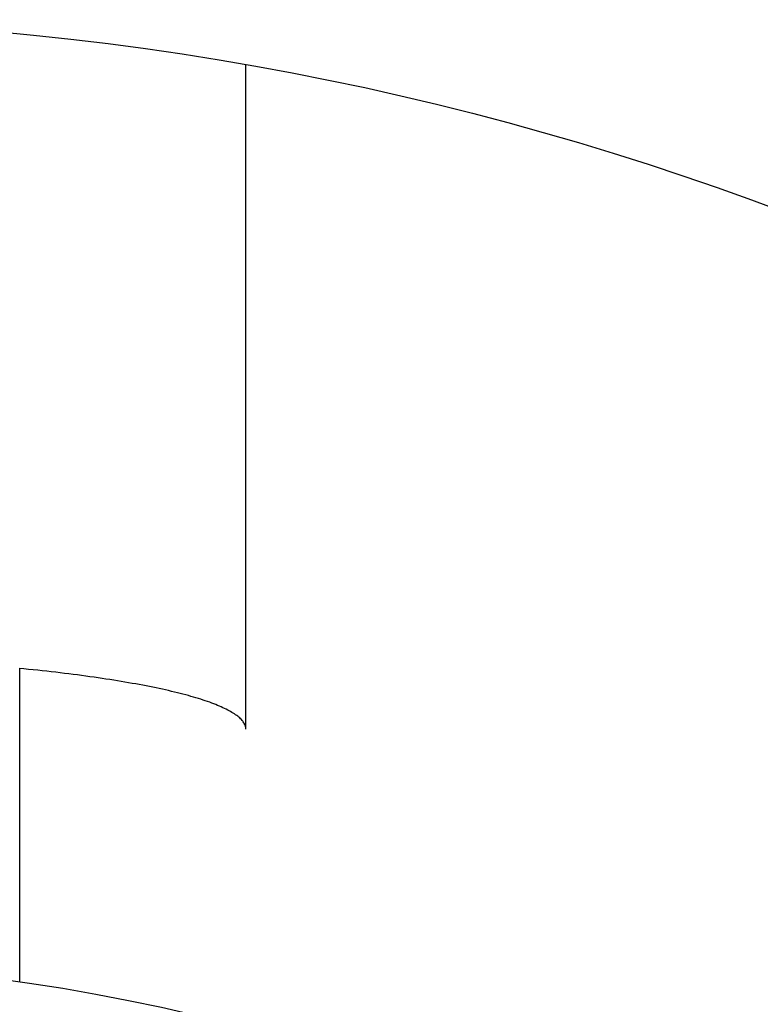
# Model space of a CAD drawing. Extents: x -113 to 253, y -112 to 253.
# Tile 8 of 11: x 10 to 36, y 69 to 102. Entities that reach past the tile are written whole.
import ezdxf

# ---------------------------------------------------------------- set-up
doc = ezdxf.new("R2010")
doc.units = 0
doc.header["$LTSCALE"] = 14
doc.layers.get('0').update_dxf_attribs({"linetype": 'CONTINUOUS'})

msp = doc.modelspace()

# ---------------------------------------------------------------- linework, layer by layer
for p, q in [((17.804, 78.008), (17.804, 100.942)), ((10, 69.282), (10, 80.105))]:
    msp.add_line(p, q)
msp.add_polyline3d([(17.804, 78.007, 0), (17.803, 78.035, 0), (17.799, 78.063, 0), (17.794, 78.091, 0), (17.786, 78.119, 0), (17.776, 78.147, 0), (17.765, 78.175, 0), (17.75, 78.203, 0), (17.734, 78.231, 0), (17.715, 78.259, 0), (17.695, 78.287, 0), (17.672, 78.314, 0), (17.647, 78.342, 0), (17.619, 78.37, 0), (17.59, 78.398, 0), (17.558, 78.425, 0), (17.525, 78.453, 0), (17.489, 78.48, 0), (17.451, 78.508, 0), (17.41, 78.535, 0), (17.368, 78.563, 0), (17.324, 78.59, 0), (17.277, 78.617, 0), (17.228, 78.644, 0), (17.177, 78.671, 0), (17.124, 78.699, 0), (17.069, 78.725, 0), (17.012, 78.752, 0), (16.953, 78.779, 0), (16.892, 78.806, 0), (16.828, 78.832, 0), (16.763, 78.859, 0), (16.695, 78.885, 0), (16.625, 78.912, 0), (16.554, 78.938, 0), (16.48, 78.964, 0), (16.404, 78.99, 0), (16.326, 79.016, 0), (16.247, 79.041, 0), (16.165, 79.067, 0), (16.081, 79.092, 0), (15.995, 79.118, 0), (15.908, 79.143, 0), (15.818, 79.168, 0), (15.726, 79.193, 0), (15.633, 79.217, 0), (15.537, 79.242, 0), (15.44, 79.266, 0), (15.341, 79.291, 0), (15.24, 79.315, 0), (15.136, 79.339, 0), (15.032, 79.363, 0), (14.925, 79.386, 0), (14.816, 79.41, 0), (14.706, 79.433, 0), (14.594, 79.457, 0), (14.48, 79.48, 0), (14.364, 79.502, 0), (14.246, 79.525, 0), (14.127, 79.547, 0), (14.006, 79.57, 0), (13.883, 79.592, 0), (13.759, 79.614, 0), (13.632, 79.635, 0), (13.505, 79.657, 0), (13.375, 79.678, 0), (13.244, 79.699, 0), (13.111, 79.72, 0), (12.977, 79.741, 0), (12.841, 79.761, 0), (12.703, 79.782, 0), (12.564, 79.802, 0), (12.423, 79.822, 0), (12.281, 79.841, 0), (12.137, 79.861, 0), (11.992, 79.88, 0), (11.845, 79.899, 0), (11.697, 79.917, 0), (11.547, 79.936, 0), (11.396, 79.954, 0), (11.244, 79.972, 0), (11.09, 79.99, 0), (10.935, 80.007, 0), (10.778, 80.025, 0), (10.62, 80.042, 0), (10.461, 80.058, 0), (10.301, 80.075, 0), (10.139, 80.091, 0), (9.976, 80.107, 0)])
msp.add_circle((0, 0), 102.5)
msp.add_arc((0, 0), 70, 59.47751, 120.52249)

doc.saveas('drawing.dxf')
